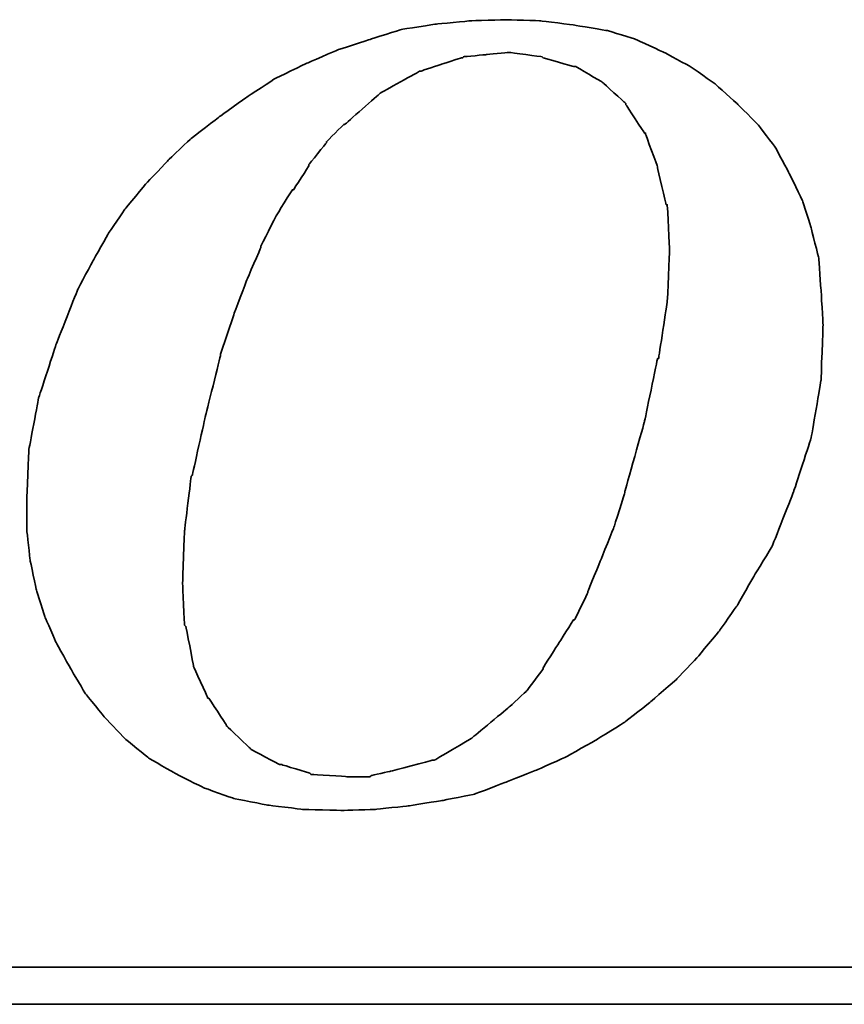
# Model space of a CAD drawing. Header units: millimetres. Extents: x 32 to 345, y -37 to 67.
# Tile 47 of 54: x 272.48 to 274.76, y -2.4 to 0.31. Entities that reach past the tile are written whole.
import ezdxf

# ---------------------------------------------------------------- set-up
doc = ezdxf.new("R2010")
doc.units = ezdxf.units.MM
doc.header["$LTSCALE"] = 0.15
doc.layers.add('DIM', color=4, linetype='CONTINUOUS')
doc.layers.add('layer 1', color=7, linetype='CONTINUOUS')

# ---------------------------------------------------------------- blocks, each defined once
blk = doc.blocks.new('TBI MOTION logo(完整正式版)')
at = {"layer": 'layer 1', "color": 22, "lineweight": 35}
for points, knots in [([(35.79625, -6.98375), (35.79625, -6.98375), (36.23125, -7.43875), (36.23125, -7.43875), (36.23125, -7.43875), (36.23125, -7.43875), (36.75625, -7.87125), (36.75625, -7.87125), (36.75625, -7.87125), (36.75625, -7.87125), (37.33125, -8.20375), (37.33125, -8.20375), (37.33125, -8.20375), (37.33125, -8.20375), (37.95625, -8.51875), (37.95625, -8.51875), (37.95625, -8.51875), (37.95625, -8.51875), (38.62625, -8.75875), (38.62625, -8.75875), (38.62625, -8.75875), (38.62625, -8.75875), (39.37125, -8.90375), (39.37125, -8.90375), (39.37125, -8.90375), (39.37125, -8.90375), (40.14125, -8.99875), (40.14125, -8.99875), (40.14125, -8.99875), (40.14125, -8.99875), (41.02625, -9.02375), (41.02625, -9.02375), (41.02625, -9.02375), (41.02625, -9.02375), (41.74625, -8.99875), (41.74625, -8.99875), (41.74625, -8.99875), (41.74625, -8.99875), (42.46625, -8.92375), (42.46625, -8.92375), (42.46625, -8.92375), (42.46625, -8.92375), (43.21125, -8.80625), (43.21125, -8.80625), (43.21125, -8.80625), (43.21125, -8.80625), (43.93125, -8.66375), (43.93125, -8.66375), (43.93125, -8.66375), (43.93125, -8.66375), (44.62625, -8.39875), (44.62625, -8.39875), (44.62625, -8.39875), (44.62625, -8.39875), (45.29625, -8.13375), (45.29625, -8.13375), (45.29625, -8.13375), (45.29625, -8.13375), (45.94625, -7.84375), (45.94625, -7.84375), (45.94625, -7.84375), (45.94625, -7.84375), (46.61625, -7.46375), (46.61625, -7.46375), (46.61625, -7.46375), (46.61625, -7.46375), (47.24125, -7.07875), (47.24125, -7.07875), (47.24125, -7.07875), (47.24125, -7.07875), (47.81625, -6.62375), (47.81625, -6.62375), (47.81625, -6.62375), (47.81625, -6.62375), (48.36875, -6.14375), (48.36875, -6.14375), (48.36875, -6.14375), (48.36875, -6.14375), (48.84625, -5.64125), (48.84625, -5.64125), (48.84625, -5.64125), (48.84625, -5.64125), (49.32625, -5.06375), (49.32625, -5.06375), (49.32625, -5.06375), (49.32625, -5.06375), (49.71125, -4.51374), (49.71125, -4.51374), (49.71125, -4.51374), (49.71125, -4.51374), (50.09625, -3.83874), (50.09625, -3.83874), (50.09625, -3.83874), (50.09625, -3.83874), (50.48125, -3.21374), (50.48125, -3.21374), (50.48125, -3.21374), (50.48125, -3.21374), (50.96125, -1.99125), (50.96125, -1.99125), (50.96125, -1.99125), (50.96125, -1.99125), (51.34375, -0.81875), (51.34375, -0.81875), (51.34375, -0.81875), (51.34375, -0.81875), (51.56125, 0.45624), (51.56125, 0.45624), (51.56125, 0.45624), (51.56125, 0.45624), (51.60625, 1.67624), (51.60625, 1.67624), (51.60625, 1.67624), (51.60625, 1.67624), (51.56125, 2.44625), (51.56125, 2.44625), (51.56125, 2.44625), (51.56125, 2.44625), (51.51125, 3.14125), (51.51125, 3.14125), (51.51125, 3.14125), (51.51125, 3.14125), (51.34375, 3.81125), (51.34375, 3.81125), (51.34375, 3.81125), (51.34375, 3.81125), (51.15125, 4.41125), (51.15125, 4.41125), (51.15125, 4.41125), (51.15125, 4.41125), (50.86125, 5.01125), (50.86125, 5.01125), (50.86125, 5.01125), (50.86125, 5.01125), (50.55125, 5.58875), (50.55125, 5.58875), (50.55125, 5.58875), (50.55125, 5.58875), (50.16625, 6.09125), (50.16625, 6.09125), (50.16625, 6.09125), (50.16625, 6.09125), (49.71125, 6.54875), (49.71125, 6.54875), (49.71125, 6.54875), (49.71125, 6.54875), (49.23125, 6.98125), (49.23125, 6.98125), (49.23125, 6.98125), (49.23125, 6.98125), (48.67875, 7.36625), (48.67875, 7.36625), (48.67875, 7.36625), (48.67875, 7.36625), (48.10375, 7.67625), (48.10375, 7.67625), (48.10375, 7.67625), (48.10375, 7.67625), (47.48125, 7.96375), (47.48125, 7.96375), (47.48125, 7.96375), (47.48125, 7.96375), (46.85625, 8.15625), (46.85625, 8.15625), (46.85625, 8.15625), (46.85625, 8.15625), (46.13625, 8.27624), (46.13625, 8.27624), (46.13625, 8.27624), (46.13625, 8.27624), (45.39125, 8.37125), (45.39125, 8.37125), (45.39125, 8.37125), (45.39125, 8.37125), (44.62625, 8.39624), (44.62625, 8.39624), (44.62625, 8.39624), (44.62625, 8.39624), (43.83625, 8.37125), (43.83625, 8.37125), (43.83625, 8.37125), (43.83625, 8.37125), (43.09125, 8.30125), (43.09125, 8.30125), (43.09125, 8.30125), (43.09125, 8.30125), (42.32125, 8.18125), (42.32125, 8.18125), (42.32125, 8.18125), (42.32125, 8.18125), (41.62875, 7.96375), (41.62875, 7.96375), (41.62875, 7.96375), (41.62875, 7.96375), (40.90625, 7.72625), (40.90625, 7.72625), (40.90625, 7.72625), (40.90625, 7.72625), (40.23624, 7.43625), (40.23624, 7.43625), (40.23624, 7.43625), (40.23624, 7.43625), (39.54124, 7.10125), (39.54124, 7.10125), (39.54124, 7.10125), (39.54124, 7.10125), (38.91625, 6.69125), (38.91625, 6.69125), (38.91625, 6.69125), (38.91625, 6.69125), (38.31625, 6.26125), (38.31625, 6.26125), (38.31625, 6.26125), (38.31625, 6.26125), (37.69125, 5.78125), (37.69125, 5.78125), (37.69125, 5.78125), (37.69125, 5.78125), (37.18625, 5.30125), (37.18625, 5.30125), (37.18625, 5.30125), (37.18625, 5.30125), (36.70625, 4.79624), (36.70625, 4.79624), (36.70625, 4.79624), (36.70625, 4.79624), (36.23125, 4.22125), (36.23125, 4.22125), (36.23125, 4.22125), (36.23125, 4.22125), (35.87124, 3.69375), (35.87124, 3.69375), (35.87124, 3.69375), (35.87124, 3.69375), (35.53125, 3.09125), (35.53125, 3.09125), (35.53125, 3.09125), (35.53125, 3.09125), (35.19875, 2.47125), (35.19875, 2.47125), (35.19875, 2.47125), (35.19875, 2.47125), (34.71625, 1.24625), (34.71625, 1.24625), (34.71625, 1.24625), (34.71625, 1.24625), (34.33125, 0.06874), (34.33125, 0.06874), (34.33125, 0.06874), (34.33125, 0.06874), (34.11625, -1.07875), (34.11625, -1.07875), (34.11625, -1.07875), (34.11625, -1.07875), (34.07125, -2.15875), (34.07125, -2.15875), (34.07125, -2.15875), (34.07125, -2.15875), (34.07125, -2.85375), (34.07125, -2.85375), (34.07125, -2.85375), (34.07125, -2.85375), (34.14125, -3.50375), (34.14125, -3.50375), (34.14125, -3.50375), (34.14125, -3.50375), (34.28625, -4.17375), (34.28625, -4.17375), (34.28625, -4.17375), (34.28625, -4.17375), (34.47625, -4.77624), (34.47625, -4.77624), (34.47625, -4.77624), (34.47625, -4.77624), (34.71625, -5.32625), (34.71625, -5.32625), (34.71625, -5.32625), (34.71625, -5.32625), (35.05375, -5.92875), (35.05375, -5.92875), (35.05375, -5.92875), (35.05375, -5.92875), (35.36375, -6.45375), (35.36375, -6.45375), (35.36375, -6.45375), (35.36375, -6.45375), (35.79625, -6.98375), (35.79625, -6.98375)], [0, 0, 0, 0, 0.01388889, 0.01388889, 0.01388889, 0.0138889, 0.02777778, 0.02777778, 0.02777778, 0.02777779, 0.04166667, 0.04166667, 0.04166667, 0.04166668, 0.05555556, 0.05555556, 0.05555556, 0.05555557, 0.06944444, 0.06944444, 0.06944444, 0.06944445, 0.08333333, 0.08333333, 0.08333333, 0.08333334, 0.09722222, 0.09722222, 0.09722222, 0.09722223, 0.11111111, 0.11111111, 0.11111111, 0.11111112, 0.125, 0.125, 0.125, 0.12500001, 0.13888889, 0.13888889, 0.13888889, 0.1388889, 0.15277778, 0.15277778, 0.15277778, 0.15277779, 0.16666667, 0.16666667, 0.16666667, 0.16666668, 0.18055556, 0.18055556, 0.18055556, 0.18055557, 0.19444444, 0.19444444, 0.19444444, 0.19444445, 0.20833333, 0.20833333, 0.20833333, 0.20833334, 0.22222222, 0.22222222, 0.22222222, 0.22222223, 0.23611111, 0.23611111, 0.23611111, 0.23611112, 0.25, 0.25, 0.25, 0.25000001, 0.26388889, 0.26388889, 0.26388889, 0.2638889, 0.27777778, 0.27777778, 0.27777778, 0.27777779, 0.29166667, 0.29166667, 0.29166667, 0.29166668, 0.30555556, 0.30555556, 0.30555556, 0.30555557, 0.31944444, 0.31944444, 0.31944444, 0.31944445, 0.33333333, 0.33333333, 0.33333333, 0.33333334, 0.34722222, 0.34722222, 0.34722222, 0.34722223, 0.36111111, 0.36111111, 0.36111111, 0.36111112, 0.375, 0.375, 0.375, 0.37500001, 0.38888889, 0.38888889, 0.38888889, 0.3888889, 0.40277778, 0.40277778, 0.40277778, 0.40277779, 0.41666667, 0.41666667, 0.41666667, 0.41666668, 0.43055556, 0.43055556, 0.43055556, 0.43055557, 0.44444444, 0.44444444, 0.44444444, 0.44444445, 0.45833333, 0.45833333, 0.45833333, 0.45833334, 0.47222222, 0.47222222, 0.47222222, 0.47222223, 0.48611111, 0.48611111, 0.48611111, 0.48611112, 0.5, 0.5, 0.5, 0.50000001, 0.51388889, 0.51388889, 0.51388889, 0.5138889, 0.52777778, 0.52777778, 0.52777778, 0.52777779, 0.54166667, 0.54166667, 0.54166667, 0.54166668, 0.55555556, 0.55555556, 0.55555556, 0.55555557, 0.56944444, 0.56944444, 0.56944444, 0.56944445, 0.58333333, 0.58333333, 0.58333333, 0.58333334, 0.59722222, 0.59722222, 0.59722222, 0.59722223, 0.61111111, 0.61111111, 0.61111111, 0.61111112, 0.625, 0.625, 0.625, 0.62500001, 0.63888889, 0.63888889, 0.63888889, 0.6388889, 0.65277778, 0.65277778, 0.65277778, 0.65277779, 0.66666667, 0.66666667, 0.66666667, 0.66666668, 0.68055556, 0.68055556, 0.68055556, 0.68055557, 0.69444444, 0.69444444, 0.69444444, 0.69444445, 0.70833333, 0.70833333, 0.70833333, 0.70833334, 0.72222222, 0.72222222, 0.72222222, 0.72222223, 0.73611111, 0.73611111, 0.73611111, 0.73611112, 0.75, 0.75, 0.75, 0.75000001, 0.76388889, 0.76388889, 0.76388889, 0.7638889, 0.77777778, 0.77777778, 0.77777778, 0.77777779, 0.79166667, 0.79166667, 0.79166667, 0.79166668, 0.80555556, 0.80555556, 0.80555556, 0.80555557, 0.81944444, 0.81944444, 0.81944444, 0.81944445, 0.83333333, 0.83333333, 0.83333333, 0.83333334, 0.84722222, 0.84722222, 0.84722222, 0.84722223, 0.86111111, 0.86111111, 0.86111111, 0.86111112, 0.875, 0.875, 0.875, 0.87500001, 0.88888889, 0.88888889, 0.88888889, 0.8888889, 0.90277778, 0.90277778, 0.90277778, 0.90277779, 0.91666667, 0.91666667, 0.91666667, 0.91666668, 0.93055556, 0.93055556, 0.93055556, 0.93055557, 0.94444444, 0.94444444, 0.94444444, 0.94444445, 0.95833333, 0.95833333, 0.95833333, 0.95833334, 0.97222222, 0.97222222, 0.97222222, 0.97222223, 0.98611111, 0.98611111, 0.98611111, 0.98611112, 1, 1, 1, 1]), ([(38.33875, 1.03124), (38.33875, 1.03124), (38.62625, 1.89625), (38.62625, 1.89625), (38.62625, 1.89625), (38.62625, 1.89625), (38.91625, 2.66375), (38.91625, 2.66375), (38.91625, 2.66375), (38.91625, 2.66375), (39.22625, 3.38125), (39.22625, 3.38125), (39.22625, 3.38125), (39.22625, 3.38125), (39.22625, 3.40624), (39.22625, 3.40624), (39.22625, 3.40624), (39.22625, 3.40624), (39.56124, 4.07624), (39.56124, 4.07624), (39.56124, 4.07624), (39.56124, 4.07624), (39.92125, 4.65125), (39.92125, 4.65125), (39.92125, 4.65125), (39.92125, 4.65125), (39.94625, 4.65125), (39.94625, 4.65125), (39.94625, 4.65125), (39.94625, 4.65125), (40.28125, 5.17875), (40.28125, 5.17875), (40.28125, 5.17875), (40.28125, 5.17875), (40.28125, 5.20375), (40.28125, 5.20375), (40.28125, 5.20375), (40.28125, 5.20375), (40.66875, 5.68625), (40.66875, 5.68625), (40.66875, 5.68625), (40.66875, 5.68625), (40.66875, 5.70625), (40.66875, 5.70625), (40.66875, 5.70625), (40.66875, 5.70625), (41.05124, 6.09125), (41.05124, 6.09125), (41.05124, 6.09125), (41.05124, 6.09125), (41.07625, 6.09125), (41.07625, 6.09125), (41.07625, 6.09125), (41.07625, 6.09125), (41.84125, 6.76625), (41.84125, 6.76625), (41.84125, 6.76625), (41.84125, 6.76625), (41.86625, 6.78625), (41.86625, 6.78625), (41.86625, 6.78625), (41.86625, 6.78625), (42.73125, 7.26624), (42.73125, 7.26624), (42.73125, 7.26624), (42.73125, 7.26624), (42.75625, 7.26624), (42.75625, 7.26624), (42.75625, 7.26624), (42.75625, 7.26624), (43.18625, 7.41125), (43.18625, 7.41125), (43.18625, 7.41125), (43.18625, 7.41125), (43.64125, 7.55625), (43.64125, 7.55625), (43.64125, 7.55625), (43.64125, 7.55625), (43.66625, 7.55625), (43.66625, 7.55625), (43.66625, 7.55625), (43.66625, 7.55625), (43.69125, 7.58124), (43.69125, 7.58124), (43.69125, 7.58124), (43.69125, 7.58124), (44.19125, 7.62625), (44.19125, 7.62625), (44.19125, 7.62625), (44.19125, 7.62625), (44.67125, 7.67625), (44.67125, 7.67625), (44.67125, 7.67625), (44.67125, 7.67625), (44.69625, 7.67625), (44.69625, 7.67625), (44.69625, 7.67625), (44.69625, 7.67625), (45.41875, 7.58124), (45.41875, 7.58124), (45.41875, 7.58124), (45.41875, 7.58124), (45.44125, 7.55625), (45.44125, 7.55625), (45.44125, 7.55625), (45.44125, 7.55625), (46.11125, 7.36625), (46.11125, 7.36625), (46.11125, 7.36625), (46.11125, 7.36625), (46.13625, 7.36625), (46.13625, 7.36625), (46.13625, 7.36625), (46.13625, 7.36625), (46.15875, 7.36625), (46.15875, 7.36625), (46.15875, 7.36625), (46.15875, 7.36625), (46.73625, 7.02624), (46.73625, 7.02624), (46.73625, 7.02624), (46.73625, 7.02624), (46.76125, 7.00624), (46.76125, 7.00624), (46.76125, 7.00624), (46.76125, 7.00624), (47.24125, 6.57124), (47.24125, 6.57124), (47.24125, 6.57124), (47.24125, 6.57124), (47.26625, 6.54875), (47.26625, 6.54875), (47.26625, 6.54875), (47.26625, 6.54875), (47.26625, 6.52375), (47.26625, 6.52375), (47.26625, 6.52375), (47.26625, 6.52375), (47.67375, 5.89875), (47.67375, 5.89875), (47.67375, 5.89875), (47.67375, 5.89875), (47.69625, 5.89875), (47.69625, 5.89875), (47.69625, 5.89875), (47.69625, 5.89875), (47.69625, 5.87625), (47.69625, 5.87625), (47.69625, 5.87625), (47.69625, 5.87625), (47.96125, 5.15625), (47.96125, 5.15625), (47.96125, 5.15625), (47.96125, 5.15625), (47.96125, 5.13125), (47.96125, 5.13125), (47.96125, 5.13125), (47.96125, 5.13125), (48.15125, 4.31875), (48.15125, 4.31875), (48.15125, 4.31875), (48.15125, 4.31875), (48.17625, 4.31875), (48.17625, 4.31875), (48.17625, 4.31875), (48.17625, 4.31875), (48.17625, 4.29125), (48.17625, 4.29125), (48.17625, 4.29125), (48.17625, 4.29125), (48.22625, 3.33125), (48.22625, 3.33125), (48.22625, 3.33125), (48.22625, 3.33125), (48.22625, 3.30875), (48.22625, 3.30875), (48.22625, 3.30875), (48.22625, 3.30875), (48.17625, 2.20624), (48.17625, 2.20624), (48.17625, 2.20624), (48.17625, 2.20624), (48.17625, 2.18124), (48.17625, 2.18124), (48.17625, 2.18124), (48.17625, 2.18124), (47.98375, 0.93624), (47.98375, 0.93624), (47.98375, 0.93624), (47.98375, 0.93624), (47.96125, 0.93624), (47.96125, 0.93624), (47.96125, 0.93624), (47.96125, 0.93624), (47.67375, -0.45874), (47.67375, -0.45874), (47.67375, -0.45874), (47.67375, -0.45874), (47.24125, -1.99125), (47.24125, -1.99125), (47.24125, -1.99125), (47.24125, -1.99125), (47.24125, -2.01874), (47.24125, -2.01874), (47.24125, -2.01874), (47.24125, -2.01874), (47.00125, -2.78375), (47.00125, -2.78375), (47.00125, -2.78375), (47.00125, -2.78375), (46.71125, -3.50375), (46.71125, -3.50375), (46.71125, -3.50375), (46.71125, -3.50375), (46.42625, -4.19875), (46.42625, -4.19875), (46.42625, -4.19875), (46.42625, -4.19875), (46.42625, -4.22375), (46.42625, -4.22375), (46.42625, -4.22375), (46.42625, -4.22375), (46.13625, -4.82374), (46.13625, -4.82374), (46.13625, -4.82374), (46.13625, -4.82374), (46.11125, -4.82374), (46.11125, -4.82374), (46.11125, -4.82374), (46.11125, -4.82374), (45.77625, -5.35125), (45.77625, -5.35125), (45.77625, -5.35125), (45.77625, -5.35125), (45.44125, -5.87875), (45.44125, -5.87875), (45.44125, -5.87875), (45.44125, -5.87875), (45.44125, -5.90375), (45.44125, -5.90375), (45.44125, -5.90375), (45.44125, -5.90375), (45.10625, -6.35875), (45.10625, -6.35875), (45.10625, -6.35875), (45.10625, -6.35875), (45.08125, -6.38375), (45.08125, -6.38375), (45.08125, -6.38375), (45.08125, -6.38375), (44.69625, -6.74375), (44.69625, -6.74375), (44.69625, -6.74375), (44.69625, -6.74375), (43.88375, -7.41625), (43.88375, -7.41625), (43.88375, -7.41625), (43.88375, -7.41625), (43.85625, -7.43875), (43.85625, -7.43875), (43.85625, -7.43875), (43.85625, -7.43875), (43.04125, -7.91875), (43.04125, -7.91875), (43.04125, -7.91875), (43.04125, -7.91875), (43.01625, -7.91875), (43.01625, -7.91875), (43.01625, -7.91875), (43.01625, -7.91875), (42.99625, -7.91875), (42.99625, -7.91875), (42.99625, -7.91875), (42.99625, -7.91875), (42.08125, -8.15875), (42.08125, -8.15875), (42.08125, -8.15875), (42.08125, -8.15875), (41.65125, -8.25625), (41.65125, -8.25625), (41.65125, -8.25625), (41.65125, -8.25625), (41.62875, -8.27875), (41.62875, -8.27875), (41.62875, -8.27875), (41.62875, -8.27875), (41.60125, -8.27875), (41.60125, -8.27875), (41.60125, -8.27875), (41.60125, -8.27875), (41.12125, -8.27875), (41.12125, -8.27875), (41.12125, -8.27875), (41.12125, -8.27875), (40.35624, -8.23125), (40.35624, -8.23125), (40.35624, -8.23125), (40.35624, -8.23125), (40.33125, -8.23125), (40.33125, -8.23125), (40.33125, -8.23125), (40.33125, -8.23125), (40.30625, -8.20375), (40.30625, -8.20375), (40.30625, -8.20375), (40.30625, -8.20375), (39.68375, -8.01375), (39.68375, -8.01375), (39.68375, -8.01375), (39.68375, -8.01375), (39.66124, -8.01375), (39.66124, -8.01375), (39.66124, -8.01375), (39.66124, -8.01375), (39.63625, -8.01375), (39.63625, -8.01375), (39.63625, -8.01375), (39.63625, -8.01375), (39.01125, -7.67875), (39.01125, -7.67875), (39.01125, -7.67875), (39.01125, -7.67875), (38.98875, -7.65375), (38.98875, -7.65375), (38.98875, -7.65375), (38.98875, -7.65375), (38.48625, -7.17375), (38.48625, -7.17375), (38.48625, -7.17375), (38.48625, -7.17375), (38.45875, -7.14875), (38.45875, -7.14875), (38.45875, -7.14875), (38.45875, -7.14875), (38.45875, -7.12875), (38.45875, -7.12875), (38.45875, -7.12875), (38.45875, -7.12875), (38.07625, -6.54875), (38.07625, -6.54875), (38.07625, -6.54875), (38.07625, -6.54875), (38.05125, -6.54875), (38.05125, -6.54875), (38.05125, -6.54875), (38.05125, -6.54875), (38.05125, -6.52875), (38.05125, -6.52875), (38.05125, -6.52875), (38.05125, -6.52875), (37.74125, -5.85375), (37.74125, -5.85375), (37.74125, -5.85375), (37.74125, -5.85375), (37.74125, -5.82875), (37.74125, -5.82875), (37.74125, -5.82875), (37.74125, -5.82875), (37.57375, -4.96875), (37.57375, -4.96875), (37.57375, -4.96875), (37.57375, -4.96875), (37.54625, -4.94375), (37.54625, -4.94375), (37.54625, -4.94375), (37.54625, -4.94375), (37.50125, -4.03375), (37.50125, -4.03375), (37.50125, -4.03375), (37.50125, -4.03375), (37.50125, -4.00875), (37.50125, -4.00875), (37.50125, -4.00875), (37.50125, -4.00875), (37.54625, -2.85375), (37.54625, -2.85375), (37.54625, -2.85375), (37.54625, -2.85375), (37.69125, -1.65875), (37.69125, -1.65875), (37.69125, -1.65875), (37.69125, -1.65875), (37.71624, -1.63375), (37.71624, -1.63375), (37.71624, -1.63375), (37.71624, -1.63375), (38.00375, -0.33875), (38.00375, -0.33875), (38.00375, -0.33875), (38.00375, -0.33875), (38.33875, 1.00624), (38.33875, 1.00624), (38.33875, 1.00624), (38.33875, 1.00624), (38.33875, 1.03124), (38.33875, 1.03124)], [0, 0, 0, 0, 0.01010101, 0.01010101, 0.01010101, 0.01010102, 0.02020202, 0.02020202, 0.02020202, 0.02020203, 0.03030303, 0.03030303, 0.03030303, 0.03030304, 0.04040404, 0.04040404, 0.04040404, 0.04040405, 0.05050505, 0.05050505, 0.05050505, 0.05050506, 0.06060606, 0.06060606, 0.06060606, 0.06060607, 0.07070707, 0.07070707, 0.07070707, 0.07070708, 0.08080808, 0.08080808, 0.08080808, 0.08080809, 0.09090909, 0.09090909, 0.09090909, 0.0909091, 0.1010101, 0.1010101, 0.1010101, 0.10101011, 0.11111111, 0.11111111, 0.11111111, 0.11111112, 0.12121212, 0.12121212, 0.12121212, 0.12121213, 0.13131313, 0.13131313, 0.13131313, 0.13131314, 0.14141414, 0.14141414, 0.14141414, 0.14141415, 0.15151515, 0.15151515, 0.15151515, 0.15151516, 0.16161616, 0.16161616, 0.16161616, 0.16161617, 0.17171717, 0.17171717, 0.17171717, 0.17171718, 0.18181818, 0.18181818, 0.18181818, 0.18181819, 0.19191919, 0.19191919, 0.19191919, 0.1919192, 0.2020202, 0.2020202, 0.2020202, 0.20202021, 0.21212121, 0.21212121, 0.21212121, 0.21212122, 0.22222222, 0.22222222, 0.22222222, 0.22222223, 0.23232323, 0.23232323, 0.23232323, 0.23232324, 0.24242424, 0.24242424, 0.24242424, 0.24242425, 0.25252525, 0.25252525, 0.25252525, 0.25252526, 0.26262626, 0.26262626, 0.26262626, 0.26262627, 0.27272727, 0.27272727, 0.27272727, 0.27272728, 0.28282828, 0.28282828, 0.28282828, 0.28282829, 0.29292929, 0.29292929, 0.29292929, 0.2929293, 0.3030303, 0.3030303, 0.3030303, 0.30303031, 0.31313131, 0.31313131, 0.31313131, 0.31313132, 0.32323232, 0.32323232, 0.32323232, 0.32323233, 0.33333333, 0.33333333, 0.33333333, 0.33333334, 0.34343434, 0.34343434, 0.34343434, 0.34343435, 0.35353535, 0.35353535, 0.35353535, 0.35353536, 0.36363636, 0.36363636, 0.36363636, 0.36363637, 0.37373737, 0.37373737, 0.37373737, 0.37373738, 0.38383838, 0.38383838, 0.38383838, 0.38383839, 0.39393939, 0.39393939, 0.39393939, 0.3939394, 0.4040404, 0.4040404, 0.4040404, 0.40404041, 0.41414141, 0.41414141, 0.41414141, 0.41414142, 0.42424242, 0.42424242, 0.42424242, 0.42424243, 0.43434343, 0.43434343, 0.43434343, 0.43434344, 0.44444444, 0.44444444, 0.44444444, 0.44444445, 0.45454545, 0.45454545, 0.45454545, 0.45454546, 0.46464646, 0.46464646, 0.46464646, 0.46464647, 0.47474747, 0.47474747, 0.47474747, 0.47474748, 0.48484848, 0.48484848, 0.48484848, 0.48484849, 0.49494949, 0.49494949, 0.49494949, 0.4949495, 0.50505051, 0.50505051, 0.50505051, 0.50505052, 0.51515152, 0.51515152, 0.51515152, 0.51515153, 0.52525253, 0.52525253, 0.52525253, 0.52525254, 0.53535354, 0.53535354, 0.53535354, 0.53535355, 0.54545455, 0.54545455, 0.54545455, 0.54545456, 0.55555556, 0.55555556, 0.55555556, 0.55555557, 0.56565657, 0.56565657, 0.56565657, 0.56565658, 0.57575758, 0.57575758, 0.57575758, 0.57575759, 0.58585859, 0.58585859, 0.58585859, 0.5858586, 0.5959596, 0.5959596, 0.5959596, 0.59595961, 0.60606061, 0.60606061, 0.60606061, 0.60606062, 0.61616162, 0.61616162, 0.61616162, 0.61616163, 0.62626263, 0.62626263, 0.62626263, 0.62626264, 0.63636364, 0.63636364, 0.63636364, 0.63636365, 0.64646465, 0.64646465, 0.64646465, 0.64646466, 0.65656566, 0.65656566, 0.65656566, 0.65656567, 0.66666667, 0.66666667, 0.66666667, 0.66666668, 0.67676768, 0.67676768, 0.67676768, 0.67676769, 0.68686869, 0.68686869, 0.68686869, 0.6868687, 0.6969697, 0.6969697, 0.6969697, 0.69696971, 0.70707071, 0.70707071, 0.70707071, 0.70707072, 0.71717172, 0.71717172, 0.71717172, 0.71717173, 0.72727273, 0.72727273, 0.72727273, 0.72727274, 0.73737374, 0.73737374, 0.73737374, 0.73737375, 0.74747475, 0.74747475, 0.74747475, 0.74747476, 0.75757576, 0.75757576, 0.75757576, 0.75757577, 0.76767677, 0.76767677, 0.76767677, 0.76767678, 0.77777778, 0.77777778, 0.77777778, 0.77777779, 0.78787879, 0.78787879, 0.78787879, 0.7878788, 0.7979798, 0.7979798, 0.7979798, 0.79797981, 0.80808081, 0.80808081, 0.80808081, 0.80808082, 0.81818182, 0.81818182, 0.81818182, 0.81818183, 0.82828283, 0.82828283, 0.82828283, 0.82828284, 0.83838384, 0.83838384, 0.83838384, 0.83838385, 0.84848485, 0.84848485, 0.84848485, 0.84848486, 0.85858586, 0.85858586, 0.85858586, 0.85858587, 0.86868687, 0.86868687, 0.86868687, 0.86868688, 0.87878788, 0.87878788, 0.87878788, 0.87878789, 0.88888889, 0.88888889, 0.88888889, 0.8888889, 0.8989899, 0.8989899, 0.8989899, 0.89898991, 0.90909091, 0.90909091, 0.90909091, 0.90909092, 0.91919192, 0.91919192, 0.91919192, 0.91919193, 0.92929293, 0.92929293, 0.92929293, 0.92929294, 0.93939394, 0.93939394, 0.93939394, 0.93939395, 0.94949495, 0.94949495, 0.94949495, 0.94949496, 0.95959596, 0.95959596, 0.95959596, 0.95959597, 0.96969697, 0.96969697, 0.96969697, 0.96969698, 0.97979798, 0.97979798, 0.97979798, 0.97979799, 0.98989899, 0.98989899, 0.98989899, 0.989899, 1, 1, 1, 1]), ([(75.90875, -9.47875), (75.90875, -9.47875), (75.90875, -12.28625), (75.90875, -12.28625), (75.90875, -12.28625), (75.90875, -12.28625), (75.90875, -12.47875), (75.90875, -12.47875), (75.90875, -12.47875), (75.90875, -12.47875), (75.71625, -12.47875), (75.71625, -12.47875), (75.71625, -12.47875), (75.71625, -12.47875), (-88.32875, -12.47875), (-88.32875, -12.47875), (-88.32875, -12.47875), (-88.32875, -12.47875), (-88.32875, -13.29375), (-88.32875, -13.29375), (-88.32875, -13.29375), (-88.32875, -13.29375), (82.89125, -13.29375), (82.89125, -13.29375), (82.89125, -13.29375), (82.89125, -13.29375), (75.90875, -9.47875), (75.90875, -9.47875)], [0, 0, 0, 0, 0.14285714, 0.14285714, 0.14285714, 0.14285715, 0.28571429, 0.28571429, 0.28571429, 0.2857143, 0.42857143, 0.42857143, 0.42857143, 0.42857144, 0.57142857, 0.57142857, 0.57142857, 0.57142858, 0.71428571, 0.71428571, 0.71428571, 0.71428572, 0.85714286, 0.85714286, 0.85714286, 0.85714287, 1, 1, 1, 1])]:
    blk.add_open_spline(points, degree=3, knots=knots, dxfattribs=at)

msp = doc.modelspace()

# ---------------------------------------------------------------- block references
at = {"layer": 'DIM', "color": 0, "xscale": 0.1250977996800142, "yscale": 0.1250977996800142, "zscale": 0.1250977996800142}
msp.add_blockref('TBI MOTION logo(完整正式版)', (268.2421, -0.7401), dxfattribs=at)

doc.saveas('drawing.dxf')
